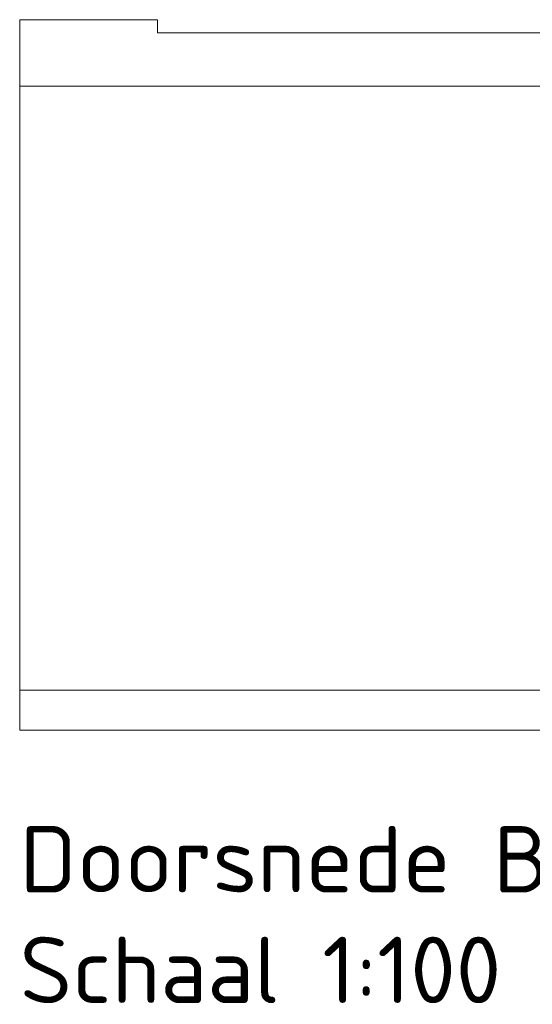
# Model space of a CAD drawing. Extents: x -89225 to 110569, y 13360 to 87647.
# Tile 2 of 256: x 1540 to 5402, y 13360 to 20775. Entities that reach past the tile are written whole.
import ezdxf

# ---------------------------------------------------------------- set-up
doc = ezdxf.new("R2010")
doc.units = 0
doc.layers.add('Beluchtingstank', color=253, linetype='Continuous')
doc.layers.add('HIDDEN', color=7, linetype='Continuous', lineweight=9)
doc.styles.add('PGWW 1.8', font='isocpeur.ttf', dxfattribs={"height": 1.8})

msp = doc.modelspace()

# ---------------------------------------------------------------- linework, layer by layer
at = {"layer": 'Beluchtingstank', "lineweight": 9}
for p, q in [((2349.9, 20775.1), (1539.7, 20775.1)), ((1539.7, 20775.1), (1539.7, 20275.1)), ((2578.1, 20775.1), (2349.9, 20775.1)), ((2578.1, 20675.1), (2578.1, 20775.1)), ((11464.7, 20675.1), (2578.1, 20675.1)), ((2349.9, 20275.1), (1539.7, 20275.1)), ((2349.9, 20275.1), (1539.7, 20275.1)), ((1539.7, 20275.1), (1539.7, 15725.1)), ((2349.9, 20275.1), (11164.7, 20275.1)), ((2693, 20275.1), (2349.9, 20275.1)), ((1539.7, 15725.1), (2349.9, 15725.1)), ((1539.7, 15425.1), (1539.7, 15725.1)), ((1539.7, 15725.1), (2349.9, 15725.1)), ((11494.3, 15725.1), (2349.9, 15725.1)), ((2349.9, 15725.1), (2693, 15725.1)), ((1539.7, 15425.1), (2349.9, 15425.1)), ((2349.9, 15425.1), (11494.3, 15425.1))]:
    msp.add_line(p, q, dxfattribs=at)

# ---------------------------------------------------------------- texts
at = {"layer": 'HIDDEN', "insert": (1539.7, 14702.8), "char_height": 500, "width": 7230.024, "attachment_point": 1, "style": 'PGWW 1.8'}
msp.add_mtext('Doorsnede B-B\\PSchaal 1:100', dxfattribs=at)

doc.saveas('drawing.dxf')
